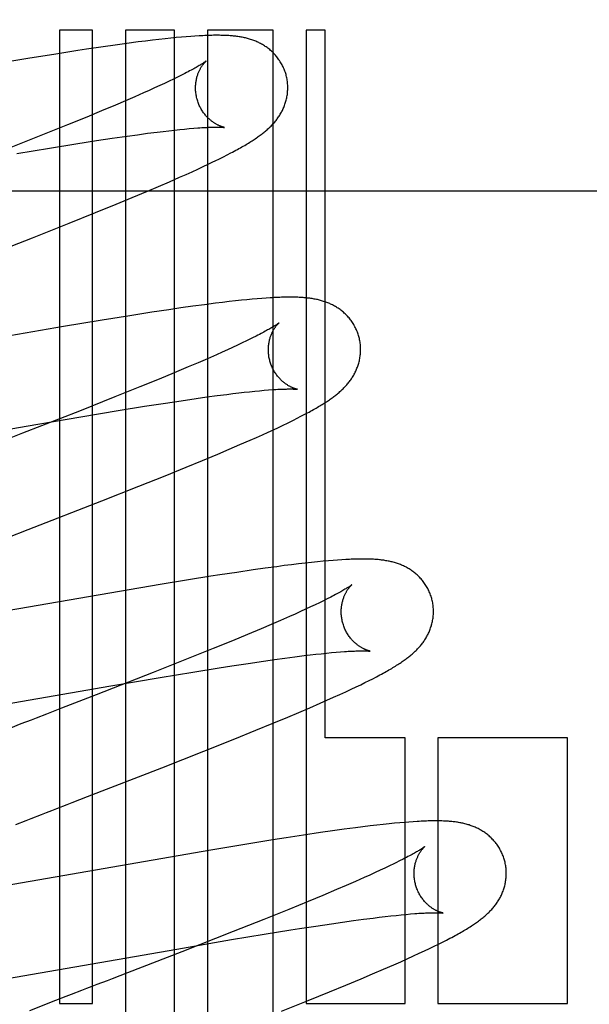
# Model space of a CAD drawing. Header units: inches. Extents: x 0 to 303, y 0 to 196.
# Tile 61 of 100: x 65.827 to 65.95, y 100.879 to 101.093. Entities that reach past the tile are written whole.
import ezdxf

# ---------------------------------------------------------------- set-up
doc = ezdxf.new("R2010")
doc.units = ezdxf.units.IN
doc.header["$LTSCALE"] = 16.67597
doc.header["$MEASUREMENT"] = 0
doc.linetypes.add('HIDDEN', pattern=[0.2, 0.1, -0.1])
doc.layers.add('DEFAULT_2', color=8, linetype='HIDDEN')

msp = doc.modelspace()

# ---------------------------------------------------------------- linework, layer by layer
at = {"layer": 'DEFAULT_2', "color": 8, "linetype": 'HIDDEN'}
for p, q in [((65.83565, 101.09066), (65.83565, 100.87961)), ((65.8428, 101.09066), (65.83565, 101.09066)), ((65.8428, 100.87961), (65.8428, 101.09066)), ((65.84994, 101.09066), (65.84994, 100.78486)), ((65.86054, 101.09066), (65.84994, 101.09066)), ((65.85717, 101.08865), (65.85576, 101.08849)), ((65.85851, 101.0888), (65.85717, 101.08865)), ((65.85976, 101.08893), (65.85851, 101.0888)), ((65.86094, 101.08905), (65.85976, 101.08893)), ((65.86054, 100.73142), (65.86054, 101.09066)), ((65.86205, 101.08915), (65.86094, 101.08905)), ((65.86309, 101.08924), (65.86205, 101.08915)), ((65.86407, 101.08932), (65.86309, 101.08924)), ((65.865, 101.08938), (65.86407, 101.08932)), ((65.86768, 101.09066), (65.86768, 100.72179)), ((65.88196, 101.09066), (65.86768, 101.09066)), ((65.88196, 100.70654), (65.88196, 101.09066)), ((65.88911, 101.09066), (65.88911, 100.87961)), ((65.89325, 101.09066), (65.88911, 101.09066)), ((65.89325, 100.93721), (65.89325, 101.09066)), ((65.84147, 101.08652), (65.83961, 101.08624)), ((65.84508, 101.08706), (65.84147, 101.08652)), ((65.84769, 101.08743), (65.84508, 101.08706)), ((65.85021, 101.08778), (65.84769, 101.08743)), ((65.85267, 101.08811), (65.85021, 101.08778)), ((65.85425, 101.08831), (65.85267, 101.08811)), ((65.85576, 101.08849), (65.85425, 101.08831)), ((65.82879, 101.08452), (65.82036, 101.08311)), ((65.83481, 101.08549), (65.82879, 101.08452)), ((65.83961, 101.08624), (65.83481, 101.08549)), ((65.86035, 101.08006), (65.8594, 101.07961)), ((65.86123, 101.0805), (65.86035, 101.08006)), ((65.86205, 101.0809), (65.86123, 101.0805)), ((65.86281, 101.08129), (65.86205, 101.0809)), ((65.85624, 101.07814), (65.85508, 101.07762)), ((65.85735, 101.07865), (65.85624, 101.07814)), ((65.85841, 101.07914), (65.85735, 101.07865)), ((65.8594, 101.07961), (65.85841, 101.07914)), ((65.85194, 101.07623), (65.8499, 101.07535)), ((65.85386, 101.07708), (65.85194, 101.07623)), ((65.85508, 101.07762), (65.85386, 101.07708)), ((65.84776, 101.07444), (65.84474, 101.07317)), ((65.8499, 101.07535), (65.84776, 101.07444)), ((65.84155, 101.07184), (65.83733, 101.07012)), ((65.84474, 101.07317), (65.84155, 101.07184)), ((65.83733, 101.07012), (65.83195, 101.06795)), ((65.86276, 101.06923), (65.86377, 101.06932)), ((65.86377, 101.06932), (65.86473, 101.0694)), ((65.83195, 101.06795), (65.82432, 101.06492)), ((65.84366, 101.06672), (65.84705, 101.06723)), ((65.84705, 101.06723), (65.85027, 101.06769)), ((65.85027, 101.06769), (65.85256, 101.06801)), ((65.85256, 101.06801), (65.85473, 101.0683)), ((65.85473, 101.0683), (65.85679, 101.06856)), ((65.85679, 101.06856), (65.8581, 101.06872)), ((65.8581, 101.06872), (65.85935, 101.06887)), ((65.85935, 101.06887), (65.86054, 101.069)), ((65.86054, 101.069), (65.86168, 101.06912)), ((65.86168, 101.06912), (65.86276, 101.06923)), ((65.82641, 101.06395), (65.83346, 101.06511)), ((65.83346, 101.06511), (65.83917, 101.06603)), ((65.83917, 101.06603), (65.84366, 101.06672)), ((65.87031, 101.06278), (65.87119, 101.06322)), ((65.87119, 101.06322), (65.87201, 101.06364)), ((65.87201, 101.06364), (65.87278, 101.06404)), ((65.86563, 101.06055), (65.86679, 101.06109)), ((65.86679, 101.06109), (65.86788, 101.0616)), ((65.86788, 101.0616), (65.8689, 101.06209)), ((65.85944, 101.05779), (65.86167, 101.05877)), ((65.86167, 101.05877), (65.86307, 101.05939)), ((65.86307, 101.05939), (65.86439, 101.05998)), ((65.86439, 101.05998), (65.86563, 101.06055)), ((65.85472, 101.05577), (65.85712, 101.05679)), ((65.85712, 101.05679), (65.85944, 101.05779)), ((65.67146, 101.05586), (66.17146, 101.05586)), ((65.84793, 101.05295), (65.8514, 101.05438)), ((65.8514, 101.05438), (65.85472, 101.05577)), ((65.8434, 101.05111), (65.84793, 101.05295)), ((65.83772, 101.04882), (65.8434, 101.05111)), ((65.82974, 101.04567), (65.83772, 101.04882)), ((65.81493, 101.03989), (65.82974, 101.04567)), ((65.86704, 101.03113), (65.86453, 101.03079)), ((65.86945, 101.03144), (65.86704, 101.03113)), ((65.87097, 101.03163), (65.86945, 101.03144)), ((65.87241, 101.0318), (65.87097, 101.03163)), ((65.87377, 101.03195), (65.87241, 101.0318)), ((65.87506, 101.03209), (65.87377, 101.03195)), ((65.87627, 101.03221), (65.87506, 101.03209)), ((65.8774, 101.03232), (65.87627, 101.03221)), ((65.87847, 101.03242), (65.8774, 101.03232)), ((65.87947, 101.0325), (65.87847, 101.03242)), ((65.88042, 101.03257), (65.87947, 101.0325)), ((65.85087, 101.02874), (65.84488, 101.02778)), ((65.85564, 101.02948), (65.85087, 101.02874)), ((65.8593, 101.03004), (65.85564, 101.02948)), ((65.86195, 101.03042), (65.8593, 101.03004)), ((65.86453, 101.03079), (65.86195, 101.03042)), ((65.84488, 101.02778), (65.83649, 101.02638)), ((65.83649, 101.02638), (65.82321, 101.0241)), ((65.8742, 101.02235), (65.87314, 101.02186)), ((65.8752, 101.02283), (65.8742, 101.02235)), ((65.87614, 101.02328), (65.8752, 101.02283)), ((65.87824, 101.02432), (65.87745, 101.02392)), ((65.86964, 101.02028), (65.86771, 101.01943)), ((65.87086, 101.02082), (65.86964, 101.02028)), ((65.87203, 101.02135), (65.87086, 101.02082)), ((65.87314, 101.02186), (65.87203, 101.02135)), ((65.86566, 101.01855), (65.86351, 101.01763)), ((65.86771, 101.01943), (65.86566, 101.01855)), ((65.86048, 101.01635), (65.85727, 101.01502)), ((65.86351, 101.01763), (65.86048, 101.01635)), ((65.85727, 101.01502), (65.85303, 101.01329)), ((65.85303, 101.01329), (65.84763, 101.01112)), ((65.86978, 101.01141), (65.87187, 101.01168)), ((65.87187, 101.01168), (65.8732, 101.01185)), ((65.8732, 101.01185), (65.87447, 101.012)), ((65.87447, 101.012), (65.87569, 101.01214)), ((65.87569, 101.01214), (65.87685, 101.01227)), ((65.87685, 101.01227), (65.87796, 101.01238)), ((65.87796, 101.01238), (65.879, 101.01248)), ((65.879, 101.01248), (65.87999, 101.01257)), ((65.87999, 101.01257), (65.88091, 101.01264)), ((65.84763, 101.01112), (65.83996, 101.00807)), ((65.85409, 101.0091), (65.8586, 101.0098)), ((65.8586, 101.0098), (65.86202, 101.01032)), ((65.86202, 101.01032), (65.86527, 101.01079)), ((65.86527, 101.01079), (65.86758, 101.01112)), ((65.86758, 101.01112), (65.86978, 101.01141)), ((65.83996, 101.00807), (65.82763, 101.00325)), ((65.84026, 101.00683), (65.84837, 101.00818)), ((65.84837, 101.00818), (65.85409, 101.0091)), ((65.8887, 101.00731), (65.88939, 101.00768)), ((65.82839, 101.0048), (65.84026, 101.00683)), ((65.88409, 101.00501), (65.88504, 101.00547)), ((65.88636, 101.00612), (65.88718, 101.00653)), ((65.88718, 101.00653), (65.88796, 101.00693)), ((65.88796, 101.00693), (65.8887, 101.00731)), ((65.79, 100.9981), (65.82839, 101.0048)), ((65.82763, 101.00325), (65.81899, 100.9999)), ((65.87962, 101.00294), (65.88085, 101.0035)), ((65.88085, 101.0035), (65.882, 101.00403)), ((65.882, 101.00403), (65.88308, 101.00453)), ((65.88308, 101.00453), (65.88409, 101.00501)), ((65.87474, 101.00078), (65.87694, 101.00175)), ((65.87694, 101.00175), (65.87832, 101.00236)), ((65.87832, 101.00236), (65.87962, 101.00294)), ((65.86996, 100.99875), (65.8724, 100.99978)), ((65.8724, 100.99978), (65.87474, 101.00078)), ((65.86311, 100.99591), (65.8666, 100.99734)), ((65.8666, 100.99734), (65.86996, 100.99875)), ((65.85855, 100.99405), (65.86311, 100.99591)), ((65.85283, 100.99176), (65.85855, 100.99405)), ((65.8448, 100.98859), (65.85283, 100.99176)), ((65.82883, 100.98236), (65.8448, 100.98859)), ((65.82443, 100.98066), (65.82883, 100.98236)), ((65.89158, 100.97538), (65.89029, 100.97524)), ((65.89279, 100.97549), (65.89158, 100.97538)), ((65.89391, 100.9756), (65.89279, 100.97549)), ((65.89496, 100.97568), (65.89391, 100.9756)), ((65.89592, 100.97576), (65.89496, 100.97568)), ((65.89683, 100.97582), (65.89592, 100.97576)), ((65.87763, 100.97362), (65.87408, 100.97309)), ((65.88021, 100.97398), (65.87763, 100.97362)), ((65.88272, 100.97432), (65.88021, 100.97398)), ((65.88435, 100.97454), (65.88272, 100.97432)), ((65.88594, 100.97474), (65.88435, 100.97454)), ((65.88747, 100.97492), (65.88594, 100.97474)), ((65.88892, 100.97509), (65.88747, 100.97492)), ((65.89029, 100.97524), (65.88892, 100.97509)), ((65.86356, 100.97145), (65.85742, 100.97045)), ((65.86846, 100.97223), (65.86356, 100.97145)), ((65.87037, 100.97253), (65.86846, 100.97223)), ((65.87408, 100.97309), (65.87037, 100.97253)), ((65.85742, 100.97045), (65.79067, 100.95891)), ((65.89284, 100.96693), (65.89196, 100.9665)), ((65.89367, 100.96734), (65.89284, 100.96693)), ((65.89443, 100.96773), (65.89367, 100.96734)), ((65.88897, 100.96509), (65.88786, 100.96458)), ((65.89003, 100.96558), (65.88897, 100.96509)), ((65.89102, 100.96605), (65.89003, 100.96558)), ((65.89196, 100.9665), (65.89102, 100.96605)), ((65.88356, 100.96266), (65.88152, 100.96178)), ((65.88548, 100.96351), (65.88356, 100.96266)), ((65.8867, 100.96405), (65.88548, 100.96351)), ((65.88786, 100.96458), (65.8867, 100.96405)), ((65.87938, 100.96087), (65.87635, 100.9596)), ((65.88152, 100.96178), (65.87938, 100.96087)), ((65.87316, 100.95827), (65.86893, 100.95655)), ((65.87635, 100.9596), (65.87316, 100.95827)), ((65.86893, 100.95655), (65.86355, 100.95438)), ((65.86355, 100.95438), (65.8559, 100.95134)), ((65.87984, 100.95382), (65.88221, 100.95416)), ((65.88221, 100.95416), (65.88448, 100.95448)), ((65.88448, 100.95448), (65.88664, 100.95476)), ((65.88664, 100.95476), (65.88867, 100.95502)), ((65.88867, 100.95502), (65.88996, 100.95517)), ((65.88996, 100.95517), (65.8912, 100.95532)), ((65.8912, 100.95532), (65.89238, 100.95545)), ((65.89238, 100.95545), (65.8935, 100.95556)), ((65.8935, 100.95556), (65.89456, 100.95567)), ((65.89456, 100.95567), (65.89557, 100.95576)), ((65.89557, 100.95576), (65.89651, 100.95584)), ((65.86455, 100.95145), (65.87027, 100.95237)), ((65.87027, 100.95237), (65.87301, 100.9528)), ((65.87301, 100.9528), (65.87651, 100.95333)), ((65.87651, 100.95333), (65.87984, 100.95382)), ((65.8559, 100.95134), (65.84361, 100.94653)), ((65.84676, 100.94846), (65.85748, 100.95028)), ((65.85748, 100.95028), (65.86455, 100.95145)), ((65.90273, 100.94962), (65.90355, 100.95003)), ((65.90355, 100.95003), (65.90433, 100.95044)), ((65.79058, 100.93871), (65.84676, 100.94846)), ((65.89769, 100.94719), (65.89885, 100.94773)), ((65.89885, 100.94773), (65.89992, 100.94824)), ((65.89992, 100.94824), (65.90092, 100.94872)), ((65.90092, 100.94872), (65.90185, 100.94918)), ((65.90185, 100.94918), (65.90273, 100.94962)), ((65.84361, 100.94653), (65.83608, 100.94361)), ((65.89361, 100.94534), (65.89506, 100.94599)), ((65.89506, 100.94599), (65.89643, 100.94661)), ((65.89643, 100.94661), (65.89769, 100.94719)), ((65.83608, 100.94361), (65.83279, 100.94234)), ((65.88754, 100.94271), (65.88989, 100.94372)), ((65.88989, 100.94372), (65.89215, 100.9447)), ((65.89215, 100.9447), (65.89361, 100.94534)), ((65.88173, 100.94028), (65.88511, 100.94168)), ((65.88511, 100.94168), (65.88754, 100.94271)), ((65.87822, 100.93884), (65.88173, 100.94028)), ((65.86693, 100.9343), (65.87365, 100.93698)), ((65.87365, 100.93698), (65.87822, 100.93884)), ((65.91053, 100.93721), (65.89325, 100.93721)), ((65.91053, 100.87961), (65.91053, 100.93721)), ((65.91767, 100.93721), (65.91767, 100.87961)), ((65.94579, 100.93721), (65.91767, 100.93721)), ((65.94579, 100.87961), (65.94579, 100.93721)), ((65.85781, 100.9307), (65.86693, 100.9343)), ((65.84172, 100.92445), (65.85781, 100.9307)), ((65.8998, 100.9177), (65.89734, 100.91737)), ((65.9014, 100.9179), (65.8998, 100.9177)), ((65.90296, 100.91809), (65.9014, 100.9179)), ((65.90444, 100.91827), (65.90296, 100.91809)), ((65.90581, 100.91842), (65.90444, 100.91827)), ((65.90708, 100.91856), (65.90581, 100.91842)), ((65.90827, 100.91867), (65.90708, 100.91856)), ((65.90938, 100.91878), (65.90827, 100.91867)), ((65.91042, 100.91886), (65.90938, 100.91878)), ((65.91139, 100.91894), (65.91042, 100.91886)), ((65.91232, 100.91901), (65.91139, 100.91894)), ((65.88855, 100.91611), (65.88479, 100.91553)), ((65.89218, 100.91664), (65.88855, 100.91611)), ((65.89481, 100.91702), (65.89218, 100.91664)), ((65.89734, 100.91737), (65.89481, 100.91702)), ((65.87583, 100.91409), (65.86846, 100.91286)), ((65.88187, 100.91507), (65.87583, 100.91409)), ((65.88479, 100.91553), (65.88187, 100.91507)), ((65.86846, 100.91286), (65.80459, 100.9018)), ((65.90716, 100.90942), (65.90618, 100.90896)), ((65.90808, 100.90987), (65.90716, 100.90942)), ((65.91012, 100.91088), (65.90935, 100.91049)), ((65.90291, 100.90745), (65.90171, 100.90691)), ((65.90405, 100.90797), (65.90291, 100.90745)), ((65.90514, 100.90847), (65.90405, 100.90797)), ((65.90618, 100.90896), (65.90514, 100.90847)), ((65.89779, 100.9052), (65.89567, 100.90429)), ((65.89981, 100.90607), (65.89779, 100.9052)), ((65.90171, 100.90691), (65.89981, 100.90607)), ((65.89268, 100.90303), (65.8895, 100.90171)), ((65.89567, 100.90429), (65.89268, 100.90303)), ((65.8895, 100.90171), (65.88531, 100.89999)), ((65.88531, 100.89999), (65.87995, 100.89783)), ((65.90623, 100.89844), (65.90745, 100.89858)), ((65.90745, 100.89858), (65.90861, 100.8987)), ((65.90861, 100.8987), (65.90971, 100.89881)), ((65.90971, 100.89881), (65.91075, 100.89891)), ((65.91075, 100.89891), (65.91173, 100.899)), ((65.87995, 100.89783), (65.87331, 100.89519)), ((65.88763, 100.89582), (65.89119, 100.89637)), ((65.89119, 100.89637), (65.89458, 100.89688)), ((65.89458, 100.89688), (65.89701, 100.89723)), ((65.89701, 100.89723), (65.89933, 100.89756)), ((65.89933, 100.89756), (65.90154, 100.89785)), ((65.90154, 100.89785), (65.90363, 100.89812)), ((65.90363, 100.89812), (65.90496, 100.89829)), ((65.90496, 100.89829), (65.90623, 100.89844)), ((65.87331, 100.89519), (65.86217, 100.89082)), ((65.87292, 100.89343), (65.88003, 100.89461)), ((65.88003, 100.89461), (65.88578, 100.89553)), ((65.88578, 100.89553), (65.88763, 100.89582)), ((65.86104, 100.8914), (65.87292, 100.89343)), ((65.91687, 100.89201), (65.9178, 100.89247)), ((65.9178, 100.89247), (65.91868, 100.89291)), ((65.91868, 100.89291), (65.9195, 100.89333)), ((65.9195, 100.89333), (65.92028, 100.89373)), ((65.80582, 100.88182), (65.86104, 100.8914)), ((65.86217, 100.89082), (65.85036, 100.88623)), ((65.91238, 100.88989), (65.91363, 100.89047)), ((65.91363, 100.89047), (65.91479, 100.89101)), ((65.91479, 100.89101), (65.91587, 100.89152)), ((65.91587, 100.89152), (65.91687, 100.89201)), ((65.90585, 100.887), (65.90812, 100.88799)), ((65.90812, 100.88799), (65.9096, 100.88864)), ((65.9096, 100.88864), (65.91103, 100.88928)), ((65.91103, 100.88928), (65.91238, 100.88989)), ((65.90106, 100.88496), (65.9035, 100.88599)), ((65.9035, 100.88599), (65.90585, 100.887)), ((65.89415, 100.8821), (65.89767, 100.88355)), ((65.89767, 100.88355), (65.90106, 100.88496)), ((65.88956, 100.88024), (65.89415, 100.8821)), ((65.83476, 100.8802), (65.82912, 100.87801)), ((65.83565, 100.87961), (65.8428, 100.87961)), ((65.88379, 100.87793), (65.88956, 100.88024)), ((65.88911, 100.87961), (65.91053, 100.87961)), ((65.91767, 100.87961), (65.94579, 100.87961))]:
    msp.add_line(p, q, dxfattribs=at)
for points in [[(65.88473, 101.08104), (65.88466, 101.08125), (65.88459, 101.0815), (65.8845, 101.08175), (65.88441, 101.08199), (65.88432, 101.08223), (65.88421, 101.08247), (65.88411, 101.08271), (65.88399, 101.08294), (65.88387, 101.08317), (65.88375, 101.0834), (65.88362, 101.08362), (65.88349, 101.08384), (65.88335, 101.08406), (65.88321, 101.08427), (65.88306, 101.08448), (65.88291, 101.08468), (65.88275, 101.08488), (65.88259, 101.08507), (65.88243, 101.08526), (65.88226, 101.08544), (65.88209, 101.08562), (65.88192, 101.0858), (65.88174, 101.08597), (65.88156, 101.08613), (65.88138, 101.08629), (65.8812, 101.08645), (65.88101, 101.0866), (65.88082, 101.08675), (65.88063, 101.08689), (65.88044, 101.08703), (65.88024, 101.08716), (65.88004, 101.08729), (65.87984, 101.08742), (65.87964, 101.08754), (65.87943, 101.08765), (65.87922, 101.08777), (65.87902, 101.08787), (65.87881, 101.08798), (65.8786, 101.08808), (65.87838, 101.08817), (65.87817, 101.08826), (65.87795, 101.08835), (65.87774, 101.08843), (65.87752, 101.08852), (65.8773, 101.08859), (65.87707, 101.08867), (65.87685, 101.08874), (65.87662, 101.0888), (65.8764, 101.08886), (65.87617, 101.08892), (65.87594, 101.08898), (65.87571, 101.08903), (65.87549, 101.08908), (65.87526, 101.08913), (65.87502, 101.08917), (65.87479, 101.08921), (65.87456, 101.08925), (65.87432, 101.08928), (65.87409, 101.08932), (65.87385, 101.08935), (65.87361, 101.08938), (65.87336, 101.0894), (65.87312, 101.08943), (65.87286, 101.08945), (65.87261, 101.08947), (65.87234, 101.08949), (65.87207, 101.0895), (65.8718, 101.08952), (65.87151, 101.08953), (65.87122, 101.08954), (65.87093, 101.08955), (65.87062, 101.08955), (65.87031, 101.08956), (65.86999, 101.08956), (65.86966, 101.08956), (65.86933, 101.08956), (65.86898, 101.08956), (65.86863, 101.08955), (65.86826, 101.08954), (65.86789, 101.08953), (65.86751, 101.08952), (65.86712, 101.0895), (65.86672, 101.08948), (65.86631, 101.08946), (65.86588, 101.08944), (65.865, 101.08938)], [(65.86741, 101.08397), (65.8674, 101.08397), (65.86738, 101.08396), (65.86736, 101.08394), (65.86733, 101.08391), (65.86729, 101.08388), (65.86724, 101.08385), (65.86718, 101.0838), (65.86711, 101.08375), (65.86703, 101.0837), (65.86693, 101.08363), (65.86682, 101.08356), (65.8667, 101.08348), (65.86657, 101.08339), (65.86642, 101.0833), (65.86626, 101.0832), (65.86609, 101.0831), (65.8659, 101.08298), (65.86569, 101.08286), (65.86548, 101.08273), (65.86524, 101.0826), (65.86499, 101.08246), (65.86473, 101.08231), (65.86445, 101.08216), (65.86415, 101.082), (65.86384, 101.08183), (65.86351, 101.08166), (65.86317, 101.08148), (65.86281, 101.08129)], [(65.86546, 101.07568), (65.8654, 101.07588), (65.86535, 101.07611), (65.8653, 101.07634), (65.86525, 101.07658), (65.86522, 101.07681), (65.86519, 101.07705), (65.86516, 101.07728), (65.86514, 101.07752), (65.86513, 101.07775), (65.86512, 101.07798), (65.86512, 101.0782), (65.86513, 101.07843), (65.86514, 101.07865), (65.86515, 101.07887), (65.86517, 101.07909), (65.8652, 101.0793), (65.86523, 101.07951), (65.86526, 101.07972), (65.8653, 101.07992), (65.86534, 101.08011), (65.86539, 101.0803), (65.86543, 101.08049), (65.86549, 101.08067), (65.86554, 101.08084), (65.86559, 101.08101), (65.86565, 101.08118), (65.86571, 101.08134), (65.86577, 101.08149), (65.86584, 101.08164), (65.8659, 101.08178), (65.86596, 101.08192), (65.86603, 101.08206), (65.86609, 101.08219), (65.86616, 101.08231), (65.86623, 101.08243), (65.86629, 101.08255), (65.86636, 101.08266), (65.86643, 101.08276), (65.86649, 101.08287), (65.86656, 101.08296), (65.86662, 101.08306), (65.86668, 101.08314), (65.86674, 101.08323), (65.86681, 101.08331), (65.86686, 101.08339), (65.86692, 101.08346), (65.86698, 101.08352), (65.86703, 101.08359), (65.86708, 101.08365), (65.86713, 101.0837), (65.86718, 101.08375), (65.86722, 101.08379), (65.86726, 101.08383), (65.86729, 101.08387), (65.86732, 101.0839), (65.86735, 101.08392), (65.86737, 101.08394), (65.86739, 101.08396), (65.8674, 101.08397), (65.86741, 101.08397)], [(65.87278, 101.06404), (65.87315, 101.06423), (65.87351, 101.06443), (65.87386, 101.06462), (65.87421, 101.0648), (65.87454, 101.06499), (65.87486, 101.06517), (65.87517, 101.06534), (65.87547, 101.06552), (65.87577, 101.06569), (65.87606, 101.06586), (65.87634, 101.06603), (65.87661, 101.06619), (65.87687, 101.06635), (65.87713, 101.06651), (65.87738, 101.06667), (65.87762, 101.06683), (65.87785, 101.06698), (65.87808, 101.06713), (65.87831, 101.06729), (65.87852, 101.06744), (65.87873, 101.06758), (65.87894, 101.06773), (65.87914, 101.06788), (65.87934, 101.06803), (65.87953, 101.06818), (65.87973, 101.06832), (65.87991, 101.06847), (65.8801, 101.06862), (65.88028, 101.06877), (65.88046, 101.06893), (65.88064, 101.06908), (65.88081, 101.06924), (65.88098, 101.0694), (65.88115, 101.06956), (65.88132, 101.06972), (65.88149, 101.06988), (65.88165, 101.07005), (65.88181, 101.07022), (65.88197, 101.0704), (65.88213, 101.07057), (65.88228, 101.07075), (65.88243, 101.07093), (65.88257, 101.07111), (65.88272, 101.07129), (65.88285, 101.07148), (65.88299, 101.07167), (65.88312, 101.07186), (65.88325, 101.07205), (65.88338, 101.07225), (65.8835, 101.07245), (65.88362, 101.07265), (65.88373, 101.07286), (65.88384, 101.07307), (65.88395, 101.07328), (65.88405, 101.07349), (65.88415, 101.07371), (65.88425, 101.07393), (65.88434, 101.07415), (65.88442, 101.07437), (65.8845, 101.07459), (65.88458, 101.07482), (65.88465, 101.07505), (65.88472, 101.07528), (65.88478, 101.07552), (65.88484, 101.07576), (65.88489, 101.076), (65.88494, 101.07624), (65.88498, 101.07649), (65.88502, 101.07674), (65.88505, 101.07699), (65.88507, 101.07724), (65.88509, 101.07749), (65.88511, 101.07775), (65.88511, 101.078), (65.88511, 101.07826), (65.88511, 101.07852), (65.8851, 101.07878), (65.88508, 101.07903), (65.88506, 101.07929), (65.88503, 101.07955), (65.88499, 101.07981), (65.88495, 101.08006), (65.8849, 101.08032), (65.88484, 101.08057), (65.88478, 101.08083), (65.88473, 101.08104)], [(65.8714, 101.06958), (65.87141, 101.06958), (65.8714, 101.06958), (65.87139, 101.06958), (65.87137, 101.06959), (65.87134, 101.06959), (65.87131, 101.0696), (65.87127, 101.06961), (65.87122, 101.06962), (65.87117, 101.06963), (65.87111, 101.06965), (65.87105, 101.06967), (65.87098, 101.06969), (65.8709, 101.06971), (65.87083, 101.06974), (65.87074, 101.06977), (65.87066, 101.0698), (65.87057, 101.06983), (65.87047, 101.06987), (65.87038, 101.06991), (65.87028, 101.06995), (65.87018, 101.07), (65.87007, 101.07005), (65.86996, 101.0701), (65.86985, 101.07016), (65.86974, 101.07022), (65.86962, 101.07028), (65.8695, 101.07035), (65.86938, 101.07042), (65.86926, 101.0705), (65.86913, 101.07058), (65.869, 101.07067), (65.86888, 101.07076), (65.86875, 101.07085), (65.86861, 101.07095), (65.86848, 101.07106), (65.86834, 101.07117), (65.86821, 101.07128), (65.86807, 101.07141), (65.86793, 101.07153), (65.8678, 101.07167), (65.86766, 101.07181), (65.86752, 101.07195), (65.86738, 101.07211), (65.86725, 101.07226), (65.86712, 101.07243), (65.86698, 101.0726), (65.86685, 101.07277), (65.86673, 101.07295), (65.8666, 101.07314), (65.86648, 101.07333), (65.86636, 101.07353), (65.86625, 101.07373), (65.86614, 101.07393), (65.86604, 101.07414), (65.86594, 101.07436), (65.86584, 101.07458), (65.86575, 101.0748), (65.86567, 101.07502), (65.86559, 101.07525), (65.86551, 101.07548), (65.86546, 101.07568)], [(65.86473, 101.0694), (65.86562, 101.06947), (65.86604, 101.0695), (65.86645, 101.06953), (65.86684, 101.06955), (65.86721, 101.06957), (65.86756, 101.06959), (65.86789, 101.06961), (65.8682, 101.06962), (65.86849, 101.06963), (65.86877, 101.06964), (65.86903, 101.06964), (65.86927, 101.06965), (65.8695, 101.06965), (65.86972, 101.06965), (65.86992, 101.06965), (65.8701, 101.06965), (65.87028, 101.06965), (65.87044, 101.06964), (65.87058, 101.06964), (65.87072, 101.06963), (65.87084, 101.06963), (65.87095, 101.06962), (65.87104, 101.06962), (65.87113, 101.06961), (65.8712, 101.0696), (65.87126, 101.0696), (65.87131, 101.06959), (65.87135, 101.06959), (65.87138, 101.06958), (65.8714, 101.06958), (65.8714, 101.06958)], [(65.8689, 101.06209), (65.86939, 101.06233), (65.87031, 101.06278)], [(65.90052, 101.02425), (65.90045, 101.02446), (65.90038, 101.02471), (65.90029, 101.02495), (65.9002, 101.0252), (65.90011, 101.02544), (65.90001, 101.02568), (65.8999, 101.02591), (65.89979, 101.02614), (65.89967, 101.02637), (65.89954, 101.0266), (65.89942, 101.02682), (65.89928, 101.02704), (65.89914, 101.02726), (65.899, 101.02747), (65.89885, 101.02768), (65.8987, 101.02788), (65.89855, 101.02808), (65.89839, 101.02827), (65.89823, 101.02846), (65.89806, 101.02864), (65.89789, 101.02882), (65.89772, 101.029), (65.89754, 101.02917), (65.89736, 101.02933), (65.89718, 101.02949), (65.897, 101.02965), (65.89682, 101.0298), (65.89663, 101.02994), (65.89644, 101.03009), (65.89625, 101.03022), (65.89605, 101.03036), (65.89585, 101.03049), (65.89565, 101.03061), (65.89545, 101.03073), (65.89524, 101.03085), (65.89504, 101.03096), (65.89483, 101.03107), (65.89462, 101.03118), (65.89441, 101.03128), (65.8942, 101.03137), (65.89399, 101.03146), (65.89377, 101.03155), (65.89355, 101.03163), (65.89334, 101.03171), (65.89312, 101.03179), (65.89289, 101.03186), (65.89267, 101.03193), (65.89245, 101.032), (65.89222, 101.03206), (65.89199, 101.03212), (65.89177, 101.03218), (65.89154, 101.03223), (65.89131, 101.03228), (65.89108, 101.03233), (65.89085, 101.03237), (65.89061, 101.03241), (65.89038, 101.03245), (65.89014, 101.03249), (65.88991, 101.03252), (65.88967, 101.03255), (65.88942, 101.03258), (65.88918, 101.03261), (65.88893, 101.03263), (65.88868, 101.03265), (65.88842, 101.03267), (65.88816, 101.03269), (65.88789, 101.03271), (65.88761, 101.03272), (65.88733, 101.03274), (65.88704, 101.03275), (65.88675, 101.03276), (65.88644, 101.03276), (65.88613, 101.03277), (65.88582, 101.03277), (65.88549, 101.03277), (65.88516, 101.03277), (65.88482, 101.03276), (65.88447, 101.03276), (65.88411, 101.03275), (65.88374, 101.03274), (65.88336, 101.03273), (65.88297, 101.03271), (65.88257, 101.03269), (65.88216, 101.03267), (65.88174, 101.03265), (65.88131, 101.03263), (65.88042, 101.03257)], [(65.8832, 101.02718), (65.88319, 101.02718), (65.88317, 101.02716), (65.88315, 101.02715), (65.88312, 101.02712), (65.88308, 101.02709), (65.88303, 101.02706), (65.88297, 101.02701), (65.88291, 101.02697), (65.88283, 101.02691), (65.88274, 101.02685), (65.88264, 101.02678), (65.88253, 101.02671), (65.88241, 101.02663), (65.88227, 101.02655), (65.88213, 101.02646), (65.88197, 101.02636), (65.8818, 101.02626), (65.88162, 101.02615), (65.88142, 101.02603), (65.88121, 101.02591), (65.88099, 101.02578), (65.88075, 101.02565), (65.8805, 101.02551), (65.88024, 101.02536), (65.87995, 101.02521), (65.87965, 101.02505), (65.87932, 101.02487), (65.87898, 101.0247), (65.87862, 101.02451), (65.87824, 101.02432)], [(65.88125, 101.01889), (65.88119, 101.01909), (65.88114, 101.01932), (65.88109, 101.01956), (65.88104, 101.01979), (65.88101, 101.02003), (65.88098, 101.02026), (65.88095, 101.0205), (65.88093, 101.02073), (65.88092, 101.02096), (65.88091, 101.02119), (65.88091, 101.02142), (65.88092, 101.02165), (65.88093, 101.02187), (65.88094, 101.02209), (65.88096, 101.02231), (65.88099, 101.02252), (65.88102, 101.02273), (65.88105, 101.02294), (65.88109, 101.02314), (65.88113, 101.02333), (65.88118, 101.02353), (65.88123, 101.02371), (65.88128, 101.02389), (65.88133, 101.02407), (65.88139, 101.02424), (65.88145, 101.0244), (65.88151, 101.02456), (65.88157, 101.02472), (65.88163, 101.02486), (65.8817, 101.02501), (65.88176, 101.02515), (65.88183, 101.02528), (65.88189, 101.02541), (65.88196, 101.02553), (65.88203, 101.02565), (65.88209, 101.02577), (65.88216, 101.02588), (65.88222, 101.02599), (65.88229, 101.02609), (65.88236, 101.02618), (65.88242, 101.02628), (65.88248, 101.02637), (65.88254, 101.02645), (65.88261, 101.02653), (65.88266, 101.02661), (65.88272, 101.02668), (65.88278, 101.02674), (65.88283, 101.02681), (65.88288, 101.02686), (65.88293, 101.02692), (65.88298, 101.02697), (65.88302, 101.02701), (65.88306, 101.02705), (65.88309, 101.02708), (65.88312, 101.02711), (65.88315, 101.02714), (65.88317, 101.02716), (65.88318, 101.02717), (65.88319, 101.02718), (65.8832, 101.02718)], [(65.87745, 101.02392), (65.87659, 101.0235), (65.87614, 101.02328)], [(65.88939, 101.00768), (65.88972, 101.00786), (65.89004, 101.00804), (65.89035, 101.00821), (65.89066, 101.00838), (65.89095, 101.00855), (65.89124, 101.00871), (65.89151, 101.00887), (65.89178, 101.00903), (65.89204, 101.00918), (65.8923, 101.00934), (65.89255, 101.00949), (65.89279, 101.00964), (65.89302, 101.00979), (65.89325, 101.00994), (65.89348, 101.01008), (65.8937, 101.01023), (65.89391, 101.01037), (65.89413, 101.01051), (65.89433, 101.01066), (65.89454, 101.0108), (65.89474, 101.01094), (65.89493, 101.01109), (65.89512, 101.01123), (65.89531, 101.01138), (65.8955, 101.01152), (65.89569, 101.01167), (65.89587, 101.01182), (65.89605, 101.01197), (65.89623, 101.01212), (65.89641, 101.01228), (65.89659, 101.01243), (65.89676, 101.01259), (65.89693, 101.01275), (65.8971, 101.01292), (65.89727, 101.01308), (65.89743, 101.01325), (65.89759, 101.01342), (65.89775, 101.01359), (65.89791, 101.01377), (65.89806, 101.01395), (65.89821, 101.01413), (65.89836, 101.01431), (65.8985, 101.01449), (65.89864, 101.01468), (65.89877, 101.01487), (65.89891, 101.01506), (65.89903, 101.01525), (65.89916, 101.01545), (65.89928, 101.01565), (65.8994, 101.01585), (65.89952, 101.01606), (65.89963, 101.01627), (65.89974, 101.01648), (65.89984, 101.01669), (65.89994, 101.01691), (65.90003, 101.01713), (65.90012, 101.01735), (65.90021, 101.01757), (65.90029, 101.01779), (65.90037, 101.01802), (65.90044, 101.01825), (65.90051, 101.01849), (65.90057, 101.01872), (65.90063, 101.01896), (65.90068, 101.0192), (65.90073, 101.01945), (65.90077, 101.01969), (65.90081, 101.01994), (65.90084, 101.02019), (65.90086, 101.02044), (65.90088, 101.0207), (65.9009, 101.02095), (65.9009, 101.02121), (65.90091, 101.02147), (65.9009, 101.02172), (65.90089, 101.02198), (65.90087, 101.02224), (65.90085, 101.0225), (65.90082, 101.02276), (65.90078, 101.02301), (65.90074, 101.02327), (65.90069, 101.02353), (65.90063, 101.02378), (65.90057, 101.02403), (65.90052, 101.02425)], [(65.8872, 101.01279), (65.88719, 101.01279), (65.88718, 101.01279), (65.88715, 101.0128), (65.88712, 101.0128), (65.88709, 101.01281), (65.88705, 101.01282), (65.887, 101.01283), (65.88694, 101.01285), (65.88688, 101.01286), (65.88682, 101.01288), (65.88675, 101.0129), (65.88667, 101.01293), (65.8866, 101.01295), (65.88651, 101.01298), (65.88643, 101.01302), (65.88634, 101.01305), (65.88624, 101.01309), (65.88615, 101.01313), (65.88605, 101.01317), (65.88594, 101.01322), (65.88584, 101.01327), (65.88573, 101.01332), (65.88562, 101.01338), (65.8855, 101.01344), (65.88539, 101.0135), (65.88527, 101.01357), (65.88515, 101.01364), (65.88503, 101.01372), (65.8849, 101.0138), (65.88477, 101.01389), (65.88465, 101.01398), (65.88452, 101.01407), (65.88438, 101.01417), (65.88425, 101.01428), (65.88412, 101.01439), (65.88398, 101.01451), (65.88385, 101.01463), (65.88371, 101.01476), (65.88357, 101.01489), (65.88343, 101.01503), (65.8833, 101.01518), (65.88316, 101.01533), (65.88303, 101.01549), (65.88289, 101.01565), (65.88276, 101.01582), (65.88263, 101.016), (65.88251, 101.01618), (65.88238, 101.01636), (65.88226, 101.01655), (65.88215, 101.01675), (65.88204, 101.01695), (65.88193, 101.01715), (65.88182, 101.01736), (65.88172, 101.01757), (65.88163, 101.01779), (65.88154, 101.01801), (65.88146, 101.01823), (65.88138, 101.01846), (65.88131, 101.01869), (65.88125, 101.01889)], [(65.88091, 101.01264), (65.88177, 101.01271), (65.88217, 101.01273), (65.88256, 101.01276), (65.88294, 101.01278), (65.88329, 101.0128), (65.88363, 101.01281), (65.88396, 101.01283), (65.88426, 101.01284), (65.88456, 101.01285), (65.88483, 101.01285), (65.88509, 101.01286), (65.88533, 101.01286), (65.88556, 101.01286), (65.88577, 101.01286), (65.88596, 101.01286), (65.88613, 101.01286), (65.88629, 101.01285), (65.88643, 101.01285), (65.88656, 101.01284), (65.88667, 101.01283), (65.88678, 101.01283), (65.88687, 101.01282), (65.88695, 101.01282), (65.88701, 101.01281), (65.88707, 101.0128), (65.88711, 101.0128), (65.88715, 101.0128), (65.88717, 101.01279), (65.88719, 101.01279), (65.8872, 101.01279)], [(65.88504, 101.00547), (65.88549, 101.00569), (65.88636, 101.00612)], [(65.91631, 100.96745), (65.91625, 100.96767), (65.91617, 100.96792), (65.91608, 100.96816), (65.91599, 100.96841), (65.9159, 100.96865), (65.9158, 100.96889), (65.91569, 100.96912), (65.91558, 100.96936), (65.91546, 100.96959), (65.91533, 100.96981), (65.9152, 100.97004), (65.91507, 100.97026), (65.91493, 100.97047), (65.91479, 100.97068), (65.91464, 100.97089), (65.91449, 100.97109), (65.91434, 100.97129), (65.91418, 100.97148), (65.91401, 100.97167), (65.91385, 100.97186), (65.91368, 100.97204), (65.9135, 100.97221), (65.91333, 100.97238), (65.91315, 100.97255), (65.91297, 100.97271), (65.91279, 100.97286), (65.9126, 100.97301), (65.91241, 100.97316), (65.91222, 100.9733), (65.91203, 100.97344), (65.91183, 100.97357), (65.91163, 100.9737), (65.91143, 100.97383), (65.91123, 100.97395), (65.91102, 100.97407), (65.91082, 100.97418), (65.91061, 100.97429), (65.9104, 100.97439), (65.91019, 100.97449), (65.90998, 100.97458), (65.90976, 100.97468), (65.90955, 100.97476), (65.90933, 100.97485), (65.90911, 100.97493), (65.90889, 100.975), (65.90867, 100.97508), (65.90845, 100.97515), (65.90822, 100.97521), (65.90799, 100.97528), (65.90777, 100.97534), (65.90754, 100.97539), (65.90731, 100.97544), (65.90708, 100.97549), (65.90685, 100.97554), (65.90662, 100.97558), (65.90639, 100.97562), (65.90616, 100.97566), (65.90592, 100.9757), (65.90569, 100.97573), (65.90545, 100.97576), (65.90521, 100.97579), (65.90497, 100.97582), (65.90473, 100.97584), (65.90448, 100.97586), (65.90424, 100.97588), (65.90398, 100.9759), (65.90373, 100.97592), (65.90347, 100.97593), (65.9032, 100.97594), (65.90293, 100.97595), (65.90266, 100.97596), (65.90238, 100.97597), (65.90209, 100.97597), (65.9018, 100.97598), (65.9015, 100.97598), (65.9012, 100.97598), (65.90088, 100.97598), (65.90056, 100.97597), (65.90024, 100.97597), (65.8999, 100.97596), (65.89955, 100.97595), (65.8992, 100.97594), (65.89883, 100.97592), (65.89846, 100.97591), (65.89807, 100.97589), (65.89767, 100.97587), (65.89683, 100.97582)], [(65.89899, 100.97039), (65.89898, 100.97038), (65.89896, 100.97037), (65.89894, 100.97035), (65.89891, 100.97033), (65.89887, 100.9703), (65.89882, 100.97026), (65.89876, 100.97022), (65.89869, 100.97017), (65.89861, 100.97011), (65.89852, 100.97005), (65.89841, 100.96998), (65.89829, 100.9699), (65.89816, 100.96982), (65.89802, 100.96973), (65.89786, 100.96963), (65.89769, 100.96953), (65.8975, 100.96941), (65.8973, 100.96929), (65.89708, 100.96916), (65.89685, 100.96903), (65.8966, 100.96889), (65.89633, 100.96874), (65.89606, 100.96859), (65.89576, 100.96843), (65.89545, 100.96826), (65.89512, 100.96809), (65.89478, 100.96791), (65.89443, 100.96773)], [(65.89704, 100.9621), (65.89699, 100.96229), (65.89693, 100.96253), (65.89688, 100.96276), (65.89684, 100.963), (65.8968, 100.96323), (65.89677, 100.96347), (65.89674, 100.9637), (65.89672, 100.96394), (65.89671, 100.96417), (65.8967, 100.9644), (65.8967, 100.96463), (65.89671, 100.96485), (65.89672, 100.96507), (65.89673, 100.9653), (65.89675, 100.96551), (65.89678, 100.96572), (65.89681, 100.96593), (65.89684, 100.96614), (65.89688, 100.96634), (65.89692, 100.96654), (65.89697, 100.96673), (65.89702, 100.96691), (65.89707, 100.96709), (65.89712, 100.96727), (65.89718, 100.96744), (65.89724, 100.9676), (65.8973, 100.96776), (65.89736, 100.96792), (65.89742, 100.96807), (65.89748, 100.96821), (65.89755, 100.96835), (65.89761, 100.96848), (65.89768, 100.96861), (65.89775, 100.96874), (65.89781, 100.96886), (65.89788, 100.96897), (65.89794, 100.96908), (65.89801, 100.96919), (65.89808, 100.96929), (65.89814, 100.96939), (65.8982, 100.96948), (65.89827, 100.96957), (65.89833, 100.96965), (65.89839, 100.96973), (65.89845, 100.96981), (65.89851, 100.96988), (65.89856, 100.96995), (65.89862, 100.97001), (65.89867, 100.97007), (65.89872, 100.97012), (65.89876, 100.97017), (65.8988, 100.97022), (65.89884, 100.97025), (65.89888, 100.97029), (65.89891, 100.97032), (65.89894, 100.97034), (65.89896, 100.97036), (65.89897, 100.97038), (65.89898, 100.97039), (65.89899, 100.97039)], [(65.90433, 100.95044), (65.9047, 100.95063), (65.90506, 100.95083), (65.90542, 100.95102), (65.90576, 100.95121), (65.9061, 100.95139), (65.90642, 100.95157), (65.90674, 100.95175), (65.90705, 100.95193), (65.90735, 100.9521), (65.90764, 100.95227), (65.90792, 100.95244), (65.90819, 100.95261), (65.90846, 100.95277), (65.90872, 100.95294), (65.90897, 100.9531), (65.90921, 100.95325), (65.90945, 100.95341), (65.90968, 100.95356), (65.90991, 100.95372), (65.91013, 100.95387), (65.91034, 100.95402), (65.91054, 100.95417), (65.91075, 100.95431), (65.91094, 100.95446), (65.91114, 100.95461), (65.91133, 100.95476), (65.91152, 100.95491), (65.9117, 100.95506), (65.91188, 100.95521), (65.91206, 100.95536), (65.91224, 100.95552), (65.91241, 100.95567), (65.91258, 100.95583), (65.91275, 100.95599), (65.91292, 100.95615), (65.91308, 100.95632), (65.91325, 100.95649), (65.91341, 100.95666), (65.91357, 100.95683), (65.91372, 100.957), (65.91387, 100.95718), (65.91402, 100.95736), (65.91417, 100.95754), (65.91431, 100.95773), (65.91445, 100.95791), (65.91458, 100.9581), (65.91471, 100.95829), (65.91484, 100.95848), (65.91497, 100.95868), (65.91509, 100.95888), (65.91521, 100.95908), (65.91532, 100.95929), (65.91543, 100.9595), (65.91554, 100.95971), (65.91564, 100.95992), (65.91574, 100.96014), (65.91583, 100.96036), (65.91592, 100.96058), (65.91601, 100.9608), (65.91609, 100.96102), (65.91616, 100.96125), (65.91624, 100.96148), (65.9163, 100.96171), (65.91637, 100.96195), (65.91642, 100.96219), (65.91647, 100.96243), (65.91652, 100.96267), (65.91656, 100.96292), (65.9166, 100.96316), (65.91663, 100.96341), (65.91666, 100.96367), (65.91667, 100.96392), (65.91669, 100.96417), (65.91669, 100.96443), (65.9167, 100.96468), (65.91669, 100.96494), (65.91668, 100.9652), (65.91666, 100.96546), (65.91664, 100.96571), (65.91661, 100.96597), (65.91657, 100.96623), (65.91653, 100.96648), (65.91648, 100.96674), (65.91642, 100.96699), (65.91636, 100.96724), (65.91631, 100.96745)], [(65.90298, 100.956), (65.90299, 100.956), (65.90299, 100.956), (65.90297, 100.956), (65.90295, 100.956), (65.90292, 100.95601), (65.90289, 100.95602), (65.90285, 100.95603), (65.9028, 100.95604), (65.90275, 100.95605), (65.90269, 100.95607), (65.90262, 100.95609), (65.90255, 100.95611), (65.90248, 100.95613), (65.9024, 100.95616), (65.90232, 100.95619), (65.90223, 100.95622), (65.90214, 100.95625), (65.90205, 100.95629), (65.90195, 100.95633), (65.90185, 100.95637), (65.90175, 100.95642), (65.90165, 100.95647), (65.90154, 100.95652), (65.90143, 100.95658), (65.90131, 100.95664), (65.9012, 100.9567), (65.90108, 100.95677), (65.90096, 100.95684), (65.90083, 100.95692), (65.90071, 100.957), (65.90058, 100.95709), (65.90045, 100.95718), (65.90032, 100.95727), (65.90019, 100.95737), (65.90006, 100.95748), (65.89992, 100.95759), (65.89979, 100.95771), (65.89965, 100.95783), (65.89951, 100.95796), (65.89937, 100.95809), (65.89924, 100.95823), (65.8991, 100.95838), (65.89896, 100.95853), (65.89883, 100.95869), (65.89869, 100.95885), (65.89856, 100.95902), (65.89843, 100.95919), (65.89831, 100.95938), (65.89818, 100.95956), (65.89806, 100.95975), (65.89794, 100.95995), (65.89783, 100.96015), (65.89772, 100.96035), (65.89762, 100.96056), (65.89752, 100.96078), (65.89742, 100.96099), (65.89733, 100.96122), (65.89725, 100.96144), (65.89717, 100.96167), (65.8971, 100.9619), (65.89704, 100.9621)], [(65.89651, 100.95584), (65.89739, 100.9559), (65.89781, 100.95593), (65.8982, 100.95596), (65.89858, 100.95598), (65.89893, 100.956), (65.89927, 100.95602), (65.89958, 100.95603), (65.89988, 100.95604), (65.90016, 100.95605), (65.90043, 100.95606), (65.90068, 100.95606), (65.90092, 100.95607), (65.90114, 100.95607), (65.90135, 100.95607), (65.90154, 100.95607), (65.90172, 100.95607), (65.90189, 100.95606), (65.90205, 100.95606), (65.90219, 100.95606), (65.90232, 100.95605), (65.90244, 100.95604), (65.90254, 100.95604), (65.90264, 100.95603), (65.90272, 100.95603), (65.90279, 100.95602), (65.90285, 100.95601), (65.90289, 100.95601), (65.90293, 100.95601), (65.90296, 100.956), (65.90298, 100.956), (65.90298, 100.956)], [(65.83279, 100.94234), (65.83059, 100.94148), (65.82948, 100.94105)], [(65.82948, 100.94105), (65.82726, 100.9402), (65.82503, 100.93933)], [(65.8373, 100.92274), (65.8384, 100.92317), (65.84172, 100.92445)], [(65.82949, 100.91972), (65.83173, 100.92058), (65.83284, 100.92102), (65.83396, 100.92145), (65.83507, 100.92188), (65.8373, 100.92274)], [(65.82613, 100.91842), (65.82837, 100.91929), (65.82949, 100.91972)], [(65.9321, 100.91066), (65.93204, 100.91088), (65.93196, 100.91113), (65.93187, 100.91137), (65.93178, 100.91162), (65.93169, 100.91186), (65.93159, 100.9121), (65.93148, 100.91234), (65.93136, 100.91257), (65.93125, 100.9128), (65.93112, 100.91303), (65.93099, 100.91325), (65.93086, 100.91347), (65.93072, 100.91369), (65.93058, 100.9139), (65.93043, 100.91411), (65.93028, 100.91431), (65.93012, 100.91451), (65.92996, 100.9147), (65.9298, 100.91489), (65.92963, 100.91507), (65.92946, 100.91525), (65.92928, 100.91543), (65.92911, 100.9156), (65.92893, 100.91576), (65.92875, 100.91592), (65.92856, 100.91608), (65.92838, 100.91623), (65.92819, 100.91638), (65.928, 100.91652), (65.9278, 100.91666), (65.92761, 100.91679), (65.92741, 100.91692), (65.92721, 100.91705), (65.927, 100.91717), (65.9268, 100.91728), (65.92659, 100.9174), (65.92638, 100.9175), (65.92617, 100.91761), (65.92596, 100.91771), (65.92575, 100.9178), (65.92553, 100.91789), (65.92532, 100.91798), (65.9251, 100.91807), (65.92488, 100.91815), (65.92466, 100.91822), (65.92444, 100.9183), (65.92421, 100.91836), (65.92399, 100.91843), (65.92376, 100.91849), (65.92353, 100.91855), (65.9233, 100.91861), (65.92307, 100.91866), (65.92284, 100.91871), (65.92261, 100.91876), (65.92238, 100.9188), (65.92214, 100.91884), (65.92191, 100.91888), (65.92167, 100.91891), (65.92143, 100.91895), (65.92119, 100.91898), (65.92095, 100.91901), (65.9207, 100.91903), (65.92045, 100.91906), (65.92019, 100.91908), (65.91993, 100.9191), (65.91967, 100.91912), (65.9194, 100.91913), (65.91912, 100.91915), (65.91884, 100.91916), (65.91854, 100.91917), (65.91825, 100.91918), (65.91794, 100.91918), (65.91763, 100.91919), (65.91731, 100.91919), (65.91698, 100.91919), (65.91664, 100.91919), (65.91629, 100.91918), (65.91594, 100.91917), (65.91558, 100.91917), (65.9152, 100.91915), (65.91482, 100.91914), (65.91443, 100.91912), (65.91403, 100.91911), (65.91362, 100.91908), (65.91319, 100.91906), (65.91232, 100.91901)], [(65.91478, 100.9136), (65.91477, 100.91359), (65.91475, 100.91358), (65.91473, 100.91356), (65.9147, 100.91354), (65.91466, 100.91351), (65.91461, 100.91347), (65.91456, 100.91343), (65.91449, 100.91338), (65.91441, 100.91333), (65.91433, 100.91327), (65.91423, 100.91321), (65.91412, 100.91314), (65.914, 100.91306), (65.91387, 100.91298), (65.91373, 100.91289), (65.91357, 100.91279), (65.9134, 100.91269), (65.91322, 100.91258), (65.91302, 100.91246), (65.9128, 100.91233), (65.91257, 100.9122), (65.91232, 100.91206), (65.91205, 100.91191), (65.91177, 100.91176), (65.91147, 100.91159), (65.91116, 100.91143), (65.91083, 100.91125), (65.91048, 100.91107), (65.91012, 100.91088)], [(65.91283, 100.90531), (65.91278, 100.9055), (65.91272, 100.90574), (65.91267, 100.90597), (65.91263, 100.90621), (65.91259, 100.90644), (65.91256, 100.90668), (65.91253, 100.90691), (65.91251, 100.90715), (65.9125, 100.90738), (65.9125, 100.90761), (65.91249, 100.90784), (65.9125, 100.90806), (65.91251, 100.90829), (65.91253, 100.90851), (65.91255, 100.90873), (65.91257, 100.90894), (65.9126, 100.90915), (65.91264, 100.90935), (65.91267, 100.90955), (65.91272, 100.90975), (65.91276, 100.90994), (65.91281, 100.91013), (65.91286, 100.91031), (65.91292, 100.91048), (65.91297, 100.91065), (65.91303, 100.91082), (65.91309, 100.91098), (65.91315, 100.91113), (65.91321, 100.91128), (65.91328, 100.91142), (65.91334, 100.91156), (65.91341, 100.9117), (65.91347, 100.91183), (65.91354, 100.91195), (65.91361, 100.91207), (65.91367, 100.91219), (65.91374, 100.9123), (65.91381, 100.9124), (65.91387, 100.9125), (65.91394, 100.9126), (65.914, 100.91269), (65.91406, 100.91278), (65.91412, 100.91287), (65.91419, 100.91295), (65.91424, 100.91302), (65.9143, 100.91309), (65.91436, 100.91316), (65.91441, 100.91322), (65.91446, 100.91328), (65.91451, 100.91333), (65.91456, 100.91338), (65.9146, 100.91343), (65.91464, 100.91347), (65.91467, 100.9135), (65.9147, 100.91353), (65.91473, 100.91355), (65.91475, 100.91357), (65.91477, 100.91359), (65.91478, 100.9136), (65.91478, 100.9136)], [(65.90935, 100.91049), (65.90852, 100.91008), (65.90808, 100.90987)], [(65.92883, 100.89948), (65.929, 100.89965), (65.92916, 100.89982), (65.92932, 100.89999), (65.92948, 100.90017), (65.92963, 100.90035), (65.92978, 100.90053), (65.92993, 100.90071), (65.93007, 100.9009), (65.93021, 100.90108), (65.93034, 100.90127), (65.93048, 100.90146), (65.93061, 100.90165), (65.93073, 100.90185), (65.93086, 100.90205), (65.93098, 100.90226), (65.93109, 100.90246), (65.9312, 100.90267), (65.93131, 100.90288), (65.93142, 100.9031), (65.93152, 100.90331), (65.93161, 100.90353), (65.9317, 100.90375), (65.93179, 100.90398), (65.93187, 100.9042), (65.93195, 100.90443), (65.93202, 100.90466), (65.93209, 100.90489), (65.93215, 100.90513), (65.93221, 100.90537), (65.93226, 100.90561), (65.93231, 100.90586), (65.93235, 100.9061), (65.93239, 100.90635), (65.93242, 100.9066), (65.93244, 100.90685), (65.93246, 100.90711), (65.93248, 100.90736), (65.93249, 100.90762), (65.93249, 100.90788), (65.93248, 100.90814), (65.93247, 100.90839), (65.93245, 100.90865), (65.93243, 100.90891), (65.9324, 100.90917), (65.93236, 100.90943), (65.93232, 100.90969), (65.93227, 100.90994), (65.93222, 100.9102), (65.93215, 100.91045), (65.9321, 100.91066)], [(65.91877, 100.89921), (65.91878, 100.89921), (65.91878, 100.89921), (65.91878, 100.89921), (65.91877, 100.89921), (65.91874, 100.89921), (65.91872, 100.89922), (65.91868, 100.89923), (65.91864, 100.89924), (65.9186, 100.89925), (65.91854, 100.89926), (65.91849, 100.89928), (65.91842, 100.89929), (65.91835, 100.89931), (65.91828, 100.89934), (65.9182, 100.89936), (65.91812, 100.89939), (65.91803, 100.89942), (65.91794, 100.89946), (65.91785, 100.89949), (65.91775, 100.89953), (65.91765, 100.89958), (65.91755, 100.89962), (65.91745, 100.89967), (65.91734, 100.89973), (65.91723, 100.89978), (65.91711, 100.89984), (65.917, 100.89991), (65.91688, 100.89997), (65.91676, 100.90005), (65.91663, 100.90012), (65.91651, 100.9002), (65.91638, 100.90029), (65.91625, 100.90038), (65.91612, 100.90047), (65.91599, 100.90057), (65.91586, 100.90068), (65.91572, 100.90079), (65.91558, 100.90091), (65.91545, 100.90103), (65.91531, 100.90116), (65.91517, 100.90129), (65.91503, 100.90143), (65.9149, 100.90158), (65.91476, 100.90173), (65.91462, 100.90189), (65.91449, 100.90205), (65.91436, 100.90222), (65.91423, 100.9024), (65.9141, 100.90258), (65.91398, 100.90276), (65.91385, 100.90296), (65.91374, 100.90315), (65.91362, 100.90335), (65.91351, 100.90356), (65.91341, 100.90377), (65.91331, 100.90398), (65.91321, 100.9042), (65.91312, 100.90442), (65.91304, 100.90465), (65.91296, 100.90487), (65.91289, 100.9051), (65.91283, 100.90531)], [(65.91173, 100.899), (65.91266, 100.89907), (65.91309, 100.89911), (65.91351, 100.89914), (65.91392, 100.89916), (65.9143, 100.89919), (65.91466, 100.89921), (65.915, 100.89922), (65.91532, 100.89924), (65.91563, 100.89925), (65.91591, 100.89926), (65.91618, 100.89927), (65.91644, 100.89927), (65.91668, 100.89928), (65.9169, 100.89928), (65.91711, 100.89928), (65.91731, 100.89928), (65.91749, 100.89928), (65.91766, 100.89927), (65.91782, 100.89927), (65.91796, 100.89927), (65.9181, 100.89926), (65.91821, 100.89925), (65.91832, 100.89925), (65.91841, 100.89924), (65.9185, 100.89924), (65.91857, 100.89923), (65.91863, 100.89922), (65.91868, 100.89922), (65.91872, 100.89921), (65.91875, 100.89921), (65.91877, 100.89921), (65.91877, 100.89921)], [(65.92028, 100.89373), (65.92065, 100.89393), (65.92102, 100.89412), (65.92137, 100.89431), (65.92171, 100.8945), (65.92205, 100.89469), (65.92237, 100.89487), (65.92269, 100.89505), (65.92299, 100.89523), (65.92329, 100.8954), (65.92358, 100.89557), (65.92386, 100.89574), (65.92413, 100.89591), (65.9244, 100.89608), (65.92466, 100.89624), (65.92491, 100.8964), (65.92515, 100.89656), (65.92539, 100.89672), (65.92562, 100.89687), (65.92584, 100.89702), (65.92606, 100.89717), (65.92627, 100.89733), (65.92647, 100.89747), (65.92667, 100.89762), (65.92687, 100.89777), (65.92706, 100.89792), (65.92725, 100.89807), (65.92744, 100.89822), (65.92762, 100.89837), (65.9278, 100.89853), (65.92798, 100.89868), (65.92815, 100.89884), (65.92833, 100.899), (65.9285, 100.89916), (65.92867, 100.89932), (65.92883, 100.89948)], [(65.85036, 100.88623), (65.84706, 100.88496), (65.84595, 100.88453)], [(65.84595, 100.88453), (65.84373, 100.88367), (65.84262, 100.88324), (65.8415, 100.88281), (65.84038, 100.88237), (65.83814, 100.8815)], [(65.83814, 100.8815), (65.83701, 100.88107), (65.83476, 100.8802)]]:
    msp.add_lwpolyline(points, dxfattribs=at)

doc.saveas('drawing.dxf')
